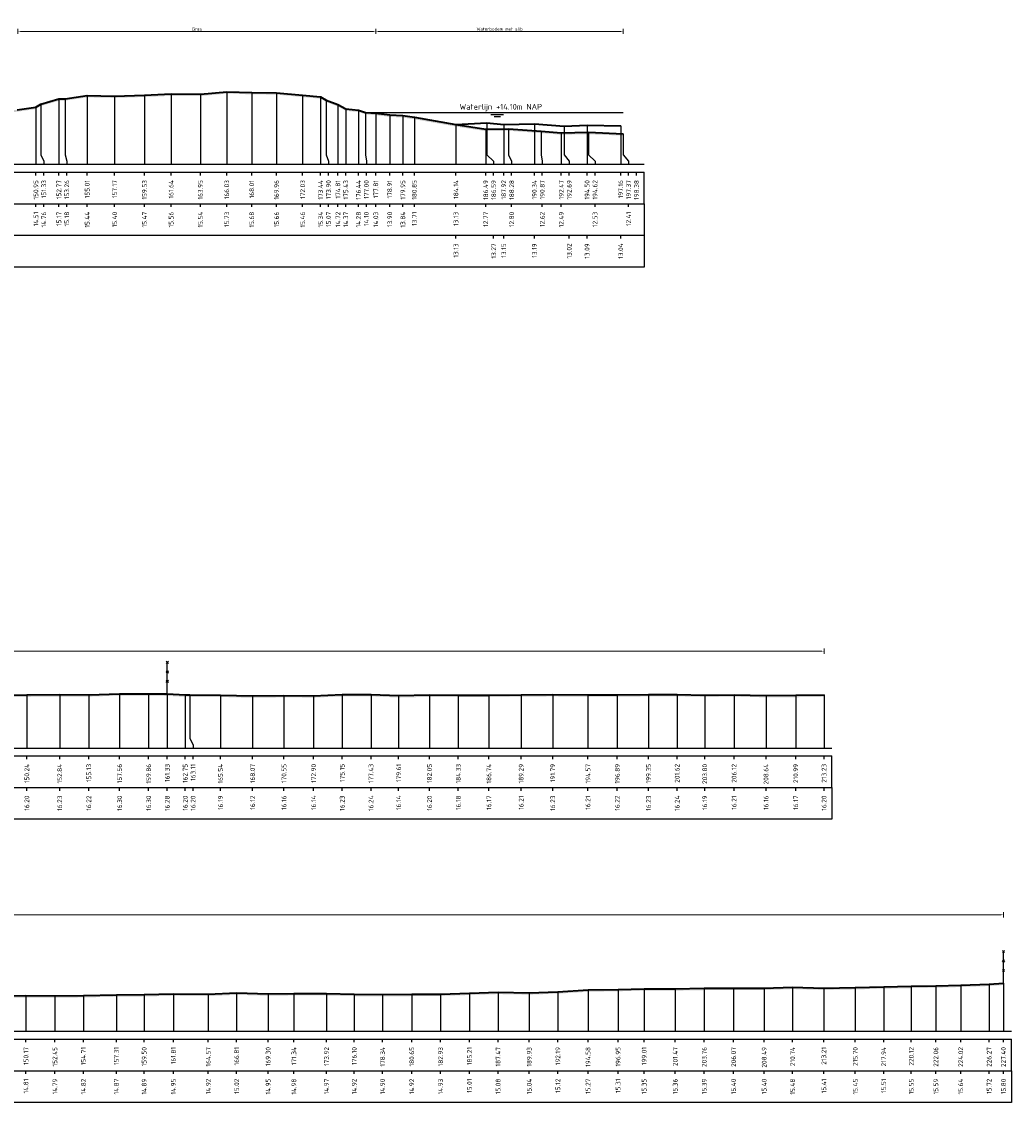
# Model space of a CAD drawing. Header units: metres. Extents: x 197883 to 206898, y 361907 to 364395.
# Tile 237 of 256: x 206660 to 206738, y 363976 to 364062. Entities that reach past the tile are written whole.
import ezdxf
from ezdxf.enums import TextEntityAlignment as Align

# ---------------------------------------------------------------- set-up
doc = ezdxf.new("R2010")
doc.units = ezdxf.units.M
doc.header["$PDMODE"] = 35
doc.header["$PDSIZE"] = 0.075
for name, color, linetype, lineweight in [('B-ME-IE-TERREINAFSCHEIDING_KUNSTMATIG_RASTERHEKWERK-SD', 20, 'Continuous', 25), ('X-ME-AL-PROFIEL_BOVENKANT SLIB-GD', 42, 'Continuous', 35), ('X-ME-AL-PROFIEL_HUIDIG MAAIVELD-GD', 252, 'Continuous', 0), ('X-XX-AL-DETAIL1-M', 7, 'Continuous', 18), ('X-XX-AL-DWARSPROFIEL_PROFIELLIJN MAAIVELD-GD', 8, 'Continuous', 35), ('X-XX-AL-NAP-T18', 7, 'Continuous', 18)]:
    doc.layers.add(name, color=color, linetype=linetype, lineweight=lineweight)
doc.layers.add('X-ME-AL-PROFIEL_WATERLIJN-GD', color=150, linetype='Continuous')
doc.layers.add('X-ME-AL-PROFIELRASTER-S', color=7, linetype='Continuous')
doc.styles.add('NLCS-ISO', font='NLCS-ISO.ttf', dxfattribs={"height": 1.8})
doc.styles.add('NLCS-ISO-ANNOTATIVE-T18', font='NLCS-ISO.ttf', dxfattribs={"height": 1.8})
doc.styles.add('NLCS-ISO-M100-T25', font='NLCS-ISO.ttf', dxfattribs={"height": 0.25})
doc.dimstyles.new('NLCS-M100-T25-PIJL_L2_H1', dxfattribs={"dimscale": 0.1, "dimtxt": 2.5, "dimasz": 2.5, "dimexe": 2, "dimexo": 2, "dimgap": 0.7, "dimtad": 1, "dimzin": 0, "dimdsep": 46, "dimtxsty": 'NLCS-ISO-M100-T25', "dimcen": 0, "dimdle": 2, "dimclrd": 256, "dimclre": 256, "dimclrt": 256, "dimadec": 1, "dimazin": 0, "dimtfac": 1, "dimtdec": 3, "dimtofl": 0, "dimtmove": 0, "dimatfit": 3, "dimfxl": 2, "dimfxlon": 1, "dimtfillclr": 256, "dimtolj": 1, "dimtzin": 0, "dimlwd": -1, "dimlwe": -1, "dimarcsym": 0})

# ---------------------------------------------------------------- blocks, each defined once
blk = doc.blocks.new('SAL-PROFIELRASTER_BALK_EIND1-D')
at = {"color": 0, "linetype": 'ByBlock', "lineweight": -2}
blk.add_line((1, -12.5), (1, -2.5), dxfattribs=at)
at = {"color": 0, "linetype": 'ByBlock', "lineweight": -2, "flags": 128}
for points in [[(0, 0), (1, 0)], [(0, -2.5), (1, -2.5)], [(0, -12.5), (1, -12.5)]]:
    blk.add_lwpolyline(points, dxfattribs=at)
blk = doc.blocks.new('SAL-PROFIELRASTER_BALK_EIND2-D')
at = {"color": 0, "linetype": 'ByBlock', "lineweight": -2}
for p, q in [((1, -2.5), (1, -12.5)), ((1, -12.5), (0, -12.5))]:
    blk.add_line(p, q, dxfattribs=at)
blk = doc.blocks.new('SAL-PROFIELRASTER_BALK_DATA-D')
at = {"color": 0, "linetype": 'ByBlock', "lineweight": -2}
blk.add_lwpolyline([(0, -3.5), (0, -2.5)], dxfattribs=at)
at = {"color": 0, "linetype": 'ByBlock', "lineweight": -2, "style": 'NLCS-ISO-ANNOTATIVE-T18'}
blk.add_attdef('GETAL', text='', height=1.5, rotation=90, dxfattribs=at).set_placement((0.75, -5), align=Align.RIGHT)
blk = doc.blocks.new('SAL-PROFIELRASTER_AANHAAL-D')
at = {"color": 9, "linetype": 'ByBlock', "lineweight": -2, "flags": 128}
blk.add_lwpolyline([(0, 1), (0, 0)], dxfattribs=at)
blk = doc.blocks.new('SAL-PROFIELRASTER_AANHAAL_STAGGER-D')
at = {"color": 9, "linetype": 'ByBlock', "lineweight": -2, "flags": 128}
for points in [[(0, 0), (0, -0.25)], [(0, -0.25), (1, -0.75)], [(1, -0.75), (1, -1)]]:
    blk.add_lwpolyline(points, dxfattribs=at)
blk = doc.blocks.new('*D167')
at = {"layer": 'Defpoints', "color": 0, "transparency": 16777216}
for p in [(206516.296, 364011.841), (206516.296, 364004.183), (206723.676, 364004.183)]:
    blk.add_point(p, dxfattribs=at)
at = {"layer": 'X-XX-AL-DETAIL1-M', "color": 253, "transparency": 16777216}
for p, q in [((206516.296, 364011.641), (206516.296, 364012.041)), ((206723.426, 364011.841), (206516.546, 364011.841)), ((206723.676, 364011.641), (206723.676, 364012.041))]:
    blk.add_line(p, q, dxfattribs=at)
for points in [[(206516.546, 364011.883), (206516.546, 364011.799), (206516.296, 364011.841)], [(206723.426, 364011.883), (206723.426, 364011.799), (206723.676, 364011.841)]]:
    blk.add_solid(points, dxfattribs=at)
at = {"layer": 'X-XX-AL-DETAIL1-M', "color": 253, "transparency": 16777216, "insert": (206619.986, 364012.036), "char_height": 0.25, "attachment_point": 5, "style": 'NLCS-ISO-M100-T25'}
blk.add_mtext('\\A1;Gras', dxfattribs=at)
blk = doc.blocks.new('SIE-RASTERHEKWERK-SOD')
at = {"flags": 128}
for points in [[(-0.035, 1.035), (0.035, 0.965)], [(-0.035, 0.965), (0, 1), (0.035, 1.035)], [(-0.035, 0.735), (0.035, 0.665)], [(-0.035, 0.665), (0, 0.7), (0.035, 0.735)], [(0, 0), (0, 1)], [(-0.035, 0.435), (0.035, 0.365)], [(-0.035, 0.365), (0, 0.4), (0.035, 0.435)]]:
    blk.add_lwpolyline(points, dxfattribs=at)
blk = doc.blocks.new('*D151')
at = {"layer": 'Defpoints', "color": 0, "transparency": 16777216}
for p in [(206510.448, 363991.006), (206510.448, 363981.809), (206737.85, 363981.809)]:
    blk.add_point(p, dxfattribs=at)
at = {"layer": 'X-XX-AL-DETAIL1-M', "color": 253, "transparency": 16777216}
for p, q in [((206510.448, 363990.806), (206510.448, 363991.206)), ((206737.6, 363991.006), (206510.698, 363991.006)), ((206737.85, 363990.806), (206737.85, 363991.206))]:
    blk.add_line(p, q, dxfattribs=at)
for points in [[(206510.698, 363991.048), (206510.698, 363990.964), (206510.448, 363991.006)], [(206737.6, 363991.048), (206737.6, 363990.964), (206737.85, 363991.006)]]:
    blk.add_solid(points, dxfattribs=at)
at = {"layer": 'X-XX-AL-DETAIL1-M', "color": 253, "transparency": 16777216, "insert": (206624.149, 363991.201), "char_height": 0.25, "attachment_point": 5, "style": 'NLCS-ISO-M100-T25'}
blk.add_mtext('\\A1;Gras', dxfattribs=at)
blk = doc.blocks.new('*D116')
at = {"layer": 'Defpoints', "color": 0, "transparency": 16777216}
for p in [(206659.977, 364060.815), (206659.977, 364054.632), (206688.258, 364050.317)]:
    blk.add_point(p, dxfattribs=at)
at = {"layer": 'X-XX-AL-DETAIL1-M', "color": 253, "transparency": 16777216}
for p, q in [((206659.977, 364060.615), (206659.977, 364061.015)), ((206688.008, 364060.815), (206660.227, 364060.815)), ((206688.258, 364060.615), (206688.258, 364061.015))]:
    blk.add_line(p, q, dxfattribs=at)
for points in [[(206660.227, 364060.857), (206660.227, 364060.773), (206659.977, 364060.815)], [(206688.008, 364060.857), (206688.008, 364060.773), (206688.258, 364060.815)]]:
    blk.add_solid(points, dxfattribs=at)
at = {"layer": 'X-XX-AL-DETAIL1-M', "color": 253, "transparency": 16777216, "insert": (206674.117, 364061.01), "char_height": 0.25, "attachment_point": 5, "style": 'NLCS-ISO-M100-T25'}
blk.add_mtext('\\A1;Gras', dxfattribs=at)
blk = doc.blocks.new('*D117')
at = {"layer": 'Defpoints', "color": 0, "transparency": 16777216}
for p in [(206688.258, 364060.815), (206688.258, 364050.317), (206707.814, 364051.067)]:
    blk.add_point(p, dxfattribs=at)
at = {"layer": 'X-XX-AL-DETAIL1-M', "color": 253, "transparency": 16777216}
for p, q in [((206688.258, 364060.615), (206688.258, 364061.015)), ((206707.564, 364060.815), (206688.508, 364060.815)), ((206707.814, 364060.615), (206707.814, 364061.015))]:
    blk.add_line(p, q, dxfattribs=at)
for points in [[(206688.508, 364060.857), (206688.508, 364060.773), (206688.258, 364060.815)], [(206707.564, 364060.857), (206707.564, 364060.773), (206707.814, 364060.815)]]:
    blk.add_solid(points, dxfattribs=at)
at = {"layer": 'X-XX-AL-DETAIL1-M', "color": 253, "transparency": 16777216, "insert": (206698.036, 364061.01), "char_height": 0.25, "attachment_point": 5, "style": 'NLCS-ISO-M100-T25'}
blk.add_mtext('\\A1;Waterbodem met slib', dxfattribs=at)

msp = doc.modelspace()

# ---------------------------------------------------------------- hatches: boundary and pattern name
at = {"layer": 'X-ME-AL-PROFIEL_HUIDIG MAAIVELD-GD'}
h = msp.add_hatch(dxfattribs=at)
h.set_pattern_fill('AGR-MAAIVELD', color=256, scale=0.05, pattern_type=2)
h.set_pattern_definition([(45, (708.84007, 204.72848), (-0.25000007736, 0.25000007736), []), (45, (708.80436, 204.7642), (0, 0.50000015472), [0.3535535, -0.3535535]), (45, (708.76865, 204.7999), (0, 0.50000015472), [0.3535535, -0.3535535]), (45, (708.73243, 204.83613), (0, 0.50000015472), [0.3535535, -0.3535535]), (45, (708.6972, 204.87134), (0, 0.50000015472), [0.3535535, -0.3535535]), (45, (708.6615, 204.90705), (0, 0.50000015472), [0.3535535, -0.3535535]), (45, (708.6258, 204.94277), (0, 0.50000015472), [0.3535535, -0.3535535]), (315, (708.84007, 204.72848), (0.25000007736, 0.25000007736), []), (315, (708.8758, 204.7642), (0.50000015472, -1e-16), [0.3535535, -0.3535535]), (315, (708.9115, 204.7999), (0.50000015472, -1e-16), [0.3535535, -0.3535535]), (315, (708.9477, 204.83613), (0.50000015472, -1e-16), [0.3535535, -0.3535535]), (315, (708.98293, 204.87134), (0.50000015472, -1e-16), [0.3535535, -0.3535535]), (315, (709.01865, 204.90705), (0.50000015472, -1e-16), [0.3535535, -0.3535535]), (315, (709.05436, 204.94277), (0.50000015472, -1e-16), [0.3535535, -0.3535535])])
h.paths.add_polyline_path([(206707.814, 364052.731), (206705.07, 364052.843), (206702.914, 364052.807), (206701.313, 364052.932), (206698.73, 364053.116), (206696.942, 364053.089), (206694.587, 364053.451), (206691.302, 364054.028), (206690.396, 364054.16), (206689.358, 364054.218), (206688.258, 364054.348), (206687.45, 364054.414), (206686.886, 364054.598), (206685.882, 364054.69), (206685.261, 364055.038), (206684.347, 364055.385), (206683.893, 364055.652), (206682.476, 364055.777), (206680.412, 364055.973), (206678.453, 364055.994), (206676.477, 364056.049), (206674.397, 364055.858), (206672.085, 364055.872), (206669.976, 364055.789), (206667.621, 364055.712), (206665.453, 364055.756), (206663.706, 364055.499), (206663.215, 364055.485), (206661.779, 364055.074), (206661.399, 364054.831), (206659.927, 364054.625), (206656.752, 364054.25), (206654.105, 364053.975), (206650.008, 364053.939), (206645.842, 364053.498), (206640.099, 364053.51), (206636.248, 364053.234), (206631.251, 364053.412), (206627.146, 364053.364), (206622.675, 364053.511), (206617.743, 364053.491), (206613.173, 364053.552), (206607.811, 364053.926), (206604.699, 364053.832), (206603.131, 364054.094), (206602.117, 364054.107), (206600.506, 364054.526), (206599.554, 364054.632), (206598.228, 364054.709), (206596.074, 364055.005), (206594.967, 364055.286), (206593.593, 364055.587), (206591.548, 364055.766), (206589.477, 364056.011), (206587.261, 364055.864), (206585.018, 364055.872), (206582.989, 364055.898), (206580.946, 364055.943), (206578.807, 364055.947), (206576.977, 364056.245), (206574.99, 364056.708), (206573.571, 364057.071), (206571.908, 364057.286), (206571.024, 364057.301), (206569.621, 364057.258), (206567.267, 364057.276), (206564.294, 364057.383), (206561.37, 364057.338), (206558.524, 364057.315), (206555.118, 364057.142), (206552.109, 364057.244), (206548.777, 364057.151), (206545.389, 364057.166), (206542.261, 364057.289), (206539.445, 364057.306), (206536.623, 364057.316), (206533.403, 364057.133), (206530.59, 364057.254), (206527.358, 364057.091), (206524.503, 364057.081), (206521.736, 364057.023), (206519.072, 364057.079), (206516.193, 364057.016), (206513.337, 364056.997), (206510.448, 364057.031), (206510.448, 364056.881), (206513.337, 364056.847), (206516.193, 364056.866), (206519.072, 364056.929), (206521.736, 364056.873), (206524.503, 364056.931), (206527.358, 364056.941), (206530.59, 364057.104), (206533.403, 364056.983), (206536.623, 364057.166), (206539.445, 364057.156), (206542.261, 364057.139), (206545.389, 364057.016), (206548.777, 364057.001), (206552.109, 364057.094), (206555.118, 364056.992), (206558.524, 364057.165), (206561.37, 364057.188), (206564.294, 364057.233), (206567.267, 364057.126), (206569.621, 364057.108), (206571.024, 364057.151), (206571.908, 364057.136), (206573.571, 364056.921), (206574.99, 364056.558), (206576.977, 364056.095), (206578.807, 364055.797), (206580.946, 364055.793), (206582.989, 364055.748), (206585.018, 364055.722), (206587.261, 364055.714), (206589.477, 364055.861), (206591.548, 364055.616), (206593.593, 364055.437), (206594.967, 364055.136), (206596.074, 364054.855), (206598.228, 364054.559), (206599.554, 364054.482), (206600.506, 364054.376), (206602.117, 364053.957), (206603.131, 364053.944), (206604.699, 364053.682), (206607.811, 364053.776), (206613.173, 364053.402), (206617.743, 364053.341), (206622.675, 364053.361), (206627.146, 364053.214), (206631.251, 364053.262), (206636.248, 364053.084), (206640.099, 364053.36), (206645.842, 364053.348), (206650.008, 364053.789), (206654.105, 364053.825), (206656.752, 364054.1), (206659.927, 364054.475), (206661.399, 364054.681), (206661.779, 364054.924), (206663.215, 364055.335), (206663.706, 364055.349), (206665.453, 364055.606), (206667.621, 364055.562), (206669.976, 364055.639), (206672.085, 364055.722), (206674.397, 364055.708), (206676.477, 364055.899), (206678.453, 364055.844), (206680.412, 364055.823), (206682.476, 364055.627), (206683.893, 364055.502), (206684.347, 364055.235), (206685.261, 364054.888), (206685.882, 364054.54), (206686.886, 364054.448), (206687.45, 364054.264), (206688.258, 364054.198), (206689.358, 364054.068), (206690.396, 364054.01), (206691.302, 364053.878), (206694.587, 364053.301), (206696.942, 364052.939), (206698.73, 364052.966), (206701.313, 364052.782), (206702.914, 364052.657), (206705.07, 364052.693), (206707.814, 364052.581)])
h = msp.add_hatch(dxfattribs=at)
h.set_pattern_fill('AGR-MAAIVELD', color=256, scale=0.05, pattern_type=2)
h.set_pattern_definition([(45, (703.85004, 245.65797), (-0.25000007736, 0.25000007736), []), (45, (703.81432, 245.6937), (0, 0.50000015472), [0.3535535, -0.3535535]), (45, (703.7786, 245.7294), (0, 0.50000015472), [0.3535535, -0.3535535]), (45, (703.7424, 245.7656), (0, 0.50000015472), [0.3535535, -0.3535535]), (45, (703.70718, 245.80082), (0, 0.50000015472), [0.3535535, -0.3535535]), (45, (703.67147, 245.83654), (0, 0.50000015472), [0.3535535, -0.3535535]), (45, (703.63575, 245.87225), (0, 0.50000015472), [0.3535535, -0.3535535]), (315, (703.85004, 245.65797), (0.25000007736, 0.25000007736), []), (315, (703.88575, 245.6937), (0.50000015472, -1e-16), [0.3535535, -0.3535535]), (315, (703.92147, 245.7294), (0.50000015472, -1e-16), [0.3535535, -0.3535535]), (315, (703.95768, 245.7656), (0.50000015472, -1e-16), [0.3535535, -0.3535535]), (315, (703.9929, 245.80082), (0.50000015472, -1e-16), [0.3535535, -0.3535535]), (315, (704.0286, 245.83654), (0.50000015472, -1e-16), [0.3535535, -0.3535535]), (315, (704.06432, 245.87225), (0.50000015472, -1e-16), [0.3535535, -0.3535535])])
h.paths.add_polyline_path([(206723.676, 364008.386), (206721.44, 364008.352), (206719.089, 364008.346), (206716.566, 364008.392), (206714.248, 364008.374), (206712.068, 364008.423), (206709.799, 364008.411), (206707.34, 364008.403), (206705.017, 364008.392), (206702.239, 364008.412), (206699.742, 364008.397), (206697.191, 364008.357), (206694.775, 364008.365), (206692.498, 364008.379), (206690.062, 364008.327), (206687.877, 364008.425), (206685.602, 364008.411), (206683.346, 364008.324), (206681, 364008.339), (206678.52, 364008.305), (206675.985, 364008.374), (206673.563, 364008.383), (206673.196, 364008.386), (206671.778, 364008.458), (206670.307, 364008.482), (206668.009, 364008.479), (206665.58, 364008.4), (206663.283, 364008.408), (206660.685, 364008.379), (206658.259, 364008.328), (206655.625, 364008.266), (206653.284, 364008.192), (206651.139, 364008.124), (206648.313, 364008.035), (206646.003, 364007.945), (206643.74, 364007.912), (206641.352, 364007.869), (206638.8, 364007.86), (206636.167, 364007.807), (206633.897, 364007.766), (206631.575, 364007.759), (206628.977, 364007.732), (206626.446, 364007.737), (206623.961, 364007.739), (206621.561, 364007.769), (206618.979, 364007.688), (206616.408, 364007.653), (206613.601, 364007.657), (206611.02, 364007.707), (206608.482, 364007.753), (206605.844, 364007.792), (206603.187, 364007.807), (206600.097, 364007.822), (206597.469, 364007.821), (206594.741, 364007.878), (206592.531, 364007.871), (206590.124, 364007.891), (206587.618, 364007.9), (206584.863, 364007.944), (206581.851, 364007.959), (206579.158, 364007.955), (206576.591, 364008.031), (206573.088, 364008.024), (206570.069, 364008.024), (206567.071, 364008.086), (206564.166, 364008.096), (206561.338, 364008.129), (206558.815, 364008.152), (206556.201, 364008.209), (206552.917, 364008.196), (206549.463, 364008.281), (206546.863, 364008.357), (206544.279, 364008.32), (206541.613, 364008.337), (206538.998, 364008.415), (206536.385, 364008.407), (206533.696, 364008.383), (206531.44, 364008.327), (206529.613, 364008.304), (206527.173, 364008.256), (206525.036, 364008.214), (206522.802, 364007.886), (206520.245, 364007.496), (206518.337, 364007.346), (206516.296, 364007.214), (206514.789, 364007.008), (206513.28, 364006.85), (206512.207, 364006.747), (206511.116, 364006.518), (206510.448, 364006.251), (206510.448, 364006.101), (206511.116, 364006.368), (206512.207, 364006.597), (206513.28, 364006.7), (206514.789, 364006.858), (206516.296, 364007.064), (206518.337, 364007.196), (206520.245, 364007.346), (206522.802, 364007.736), (206525.036, 364008.064), (206527.173, 364008.106), (206529.613, 364008.154), (206531.44, 364008.177), (206533.696, 364008.233), (206536.385, 364008.257), (206538.998, 364008.265), (206541.613, 364008.187), (206544.279, 364008.17), (206546.863, 364008.207), (206549.463, 364008.131), (206552.917, 364008.046), (206556.201, 364008.059), (206558.815, 364008.002), (206561.338, 364007.979), (206564.166, 364007.946), (206567.071, 364007.936), (206570.069, 364007.874), (206573.088, 364007.874), (206576.591, 364007.881), (206579.158, 364007.805), (206581.851, 364007.809), (206584.863, 364007.794), (206587.618, 364007.75), (206590.124, 364007.741), (206592.531, 364007.721), (206594.741, 364007.728), (206597.469, 364007.671), (206600.097, 364007.672), (206603.187, 364007.657), (206605.844, 364007.642), (206608.482, 364007.603), (206611.02, 364007.557), (206613.601, 364007.507), (206616.408, 364007.503), (206618.979, 364007.538), (206621.561, 364007.619), (206623.961, 364007.589), (206626.446, 364007.587), (206628.977, 364007.582), (206631.575, 364007.609), (206633.897, 364007.616), (206636.167, 364007.657), (206638.8, 364007.71), (206641.352, 364007.719), (206643.74, 364007.762), (206646.003, 364007.795), (206648.313, 364007.885), (206651.139, 364007.974), (206653.284, 364008.042), (206655.625, 364008.116), (206658.259, 364008.178), (206660.685, 364008.229), (206663.283, 364008.258), (206665.58, 364008.25), (206668.009, 364008.329), (206670.307, 364008.332), (206671.778, 364008.308), (206673.196, 364008.236), (206673.563, 364008.233), (206675.985, 364008.224), (206678.52, 364008.155), (206681, 364008.189), (206683.346, 364008.174), (206685.602, 364008.261), (206687.877, 364008.275), (206690.062, 364008.177), (206692.498, 364008.229), (206694.775, 364008.215), (206697.191, 364008.207), (206699.742, 364008.247), (206702.239, 364008.262), (206705.017, 364008.242), (206707.34, 364008.253), (206709.799, 364008.261), (206712.068, 364008.273), (206714.248, 364008.224), (206716.566, 364008.242), (206719.089, 364008.196), (206721.44, 364008.202), (206723.676, 364008.236)])
h = msp.add_hatch(dxfattribs=at)
h.set_pattern_fill('AGR-MAAIVELD', color=256, scale=0.05, pattern_type=2)
h.set_pattern_definition([(45, (703.85004, 260.78407), (-0.25000007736, 0.25000007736), []), (45, (703.81432, 260.81978), (0, 0.50000015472), [0.3535535, -0.3535535]), (45, (703.7786, 260.8555), (0, 0.50000015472), [0.3535535, -0.3535535]), (45, (703.7424, 260.8917), (0, 0.50000015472), [0.3535535, -0.3535535]), (45, (703.70718, 260.92692), (0, 0.50000015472), [0.3535535, -0.3535535]), (45, (703.67147, 260.96264), (0, 0.50000015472), [0.3535535, -0.3535535]), (45, (703.63575, 260.99835), (0, 0.50000015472), [0.3535535, -0.3535535]), (315, (703.85004, 260.78407), (0.25000007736, 0.25000007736), []), (315, (703.88575, 260.81978), (0.50000015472, -1e-16), [0.3535535, -0.3535535]), (315, (703.92147, 260.8555), (0.50000015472, -1e-16), [0.3535535, -0.3535535]), (315, (703.95768, 260.8917), (0.50000015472, -1e-16), [0.3535535, -0.3535535]), (315, (703.9929, 260.92692), (0.50000015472, -1e-16), [0.3535535, -0.3535535]), (315, (704.0286, 260.96264), (0.50000015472, -1e-16), [0.3535535, -0.3535535]), (315, (704.06432, 260.99835), (0.50000015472, -1e-16), [0.3535535, -0.3535535])])
h.paths.add_polyline_path([(206737.85, 363985.61), (206737.85, 363985.46), (206736.718, 363985.379), (206734.47, 363985.299), (206732.509, 363985.249), (206730.568, 363985.211), (206728.387, 363985.173), (206726.144, 363985.11), (206723.66, 363985.064), (206721.188, 363985.138), (206718.942, 363985.059), (206716.523, 363985.062), (206714.21, 363985.053), (206711.913, 363985.015), (206709.46, 363985.006), (206707.4, 363984.966), (206705.026, 363984.924), (206702.641, 363984.776), (206700.378, 363984.699), (206697.919, 363984.742), (206695.655, 363984.668), (206693.374, 363984.593), (206691.099, 363984.579), (206688.79, 363984.556), (206686.551, 363984.577), (206684.363, 363984.631), (206681.783, 363984.636), (206679.75, 363984.612), (206677.261, 363984.682), (206675.02, 363984.583), (206672.262, 363984.609), (206669.953, 363984.553), (206667.757, 363984.53), (206665.156, 363984.479), (206662.9, 363984.447), (206660.616, 363984.469), (206658.097, 363984.415), (206655.874, 363984.383), (206653.522, 363984.394), (206651.234, 363984.428), (206648.889, 363984.444), (206646.614, 363984.448), (206644.371, 363984.445), (206641.713, 363984.42), (206639.598, 363984.473), (206637.349, 363984.486), (206635.328, 363984.554), (206633.105, 363984.561), (206630.599, 363984.569), (206628.571, 363984.613), (206626.168, 363984.619), (206623.659, 363984.657), (206621.076, 363984.639), (206618.465, 363984.715), (206615.463, 363985.462), (206613.643, 363985.968), (206611.985, 363986.755), (206610.419, 363986.993), (206607.777, 363987.08), (206605.324, 363987.075), (206602.602, 363987.085), (206600.38, 363987.124), (206597.288, 363987.071), (206594.24, 363986.994), (206591.635, 363986.999), (206588.293, 363987.055), (206585.549, 363987.063), (206582.808, 363987.019), (206580.1, 363986.998), (206577.347, 363986.955), (206574.48, 363986.936), (206571.85, 363986.892), (206569.236, 363986.888), (206566.828, 363986.746), (206564.751, 363986.671), (206561.288, 363986.59), (206559.287, 363986.509), (206556.811, 363986.42), (206554.503, 363986.308), (206551.208, 363986.169), (206548.743, 363986.039), (206546.28, 363985.952), (206543.856, 363985.878), (206541.409, 363985.791), (206538.886, 363985.764), (206536.05, 363985.782), (206534.35, 363985.816), (206532.253, 363985.766), (206529.575, 363985.78), (206527.06, 363985.834), (206524.791, 363985.866), (206521.858, 363985.859), (206519.236, 363985.934), (206517.544, 363985.964), (206515.165, 363985.956), (206512.722, 363985.933), (206510.448, 363985.928), (206510.448, 363986.078), (206512.722, 363986.083), (206515.165, 363986.106), (206517.544, 363986.114), (206519.236, 363986.084), (206521.858, 363986.009), (206524.791, 363986.016), (206527.06, 363985.984), (206529.575, 363985.93), (206532.253, 363985.916), (206534.35, 363985.966), (206536.05, 363985.932), (206538.886, 363985.914), (206541.409, 363985.941), (206543.856, 363986.028), (206546.28, 363986.102), (206548.743, 363986.189), (206551.208, 363986.319), (206554.503, 363986.458), (206556.811, 363986.57), (206559.287, 363986.659), (206561.288, 363986.74), (206564.751, 363986.821), (206566.828, 363986.896), (206569.236, 363987.038), (206571.85, 363987.042), (206574.48, 363987.086), (206577.347, 363987.105), (206580.1, 363987.148), (206582.808, 363987.169), (206585.549, 363987.213), (206588.293, 363987.205), (206591.635, 363987.149), (206594.24, 363987.144), (206597.288, 363987.221), (206600.38, 363987.274), (206602.602, 363987.235), (206605.324, 363987.225), (206607.777, 363987.23), (206610.419, 363987.143), (206611.985, 363986.905), (206613.643, 363986.118), (206615.463, 363985.612), (206618.465, 363984.865), (206621.076, 363984.789), (206623.659, 363984.807), (206626.168, 363984.769), (206628.571, 363984.763), (206630.599, 363984.719), (206633.105, 363984.711), (206635.328, 363984.704), (206637.349, 363984.636), (206639.598, 363984.623), (206641.713, 363984.57), (206644.371, 363984.595), (206646.614, 363984.598), (206648.889, 363984.594), (206651.234, 363984.578), (206653.522, 363984.544), (206655.874, 363984.533), (206658.097, 363984.565), (206660.616, 363984.619), (206662.9, 363984.597), (206665.156, 363984.629), (206667.757, 363984.68), (206669.953, 363984.703), (206672.262, 363984.759), (206675.02, 363984.733), (206677.261, 363984.832), (206679.75, 363984.762), (206681.783, 363984.786), (206684.363, 363984.781), (206686.551, 363984.727), (206688.79, 363984.706), (206691.099, 363984.729), (206693.374, 363984.743), (206695.655, 363984.818), (206697.919, 363984.892), (206700.378, 363984.849), (206702.641, 363984.926), (206705.026, 363985.074), (206707.4, 363985.116), (206709.46, 363985.156), (206711.913, 363985.165), (206714.21, 363985.203), (206716.523, 363985.212), (206718.942, 363985.209), (206721.188, 363985.288), (206723.66, 363985.214), (206726.144, 363985.26), (206728.387, 363985.323), (206730.568, 363985.361), (206732.509, 363985.399), (206734.47, 363985.449), (206736.718, 363985.529)])

# ---------------------------------------------------------------- linework, layer by layer
at = {"layer": 'X-ME-AL-PROFIEL_BOVENKANT SLIB-GD'}
msp.add_lwpolyline([(206694.587, 364053.451), (206697.037, 364053.584), (206698.365, 364053.467), (206700.789, 364053.509), (206703.135, 364053.338), (206704.952, 364053.41), (206707.604, 364053.359)], dxfattribs=at)
at = {"layer": 'X-ME-AL-PROFIEL_WATERLIJN-GD'}
for points in [[(206687.45, 364054.414), (206707.814, 364054.414)], [(206697.358, 364054.251), (206698.358, 364054.251)], [(206697.6, 364054.106), (206698.1, 364054.106)]]:
    msp.add_lwpolyline(points, dxfattribs=at)
at = {"layer": 'X-XX-AL-DWARSPROFIEL_PROFIELLIJN MAAIVELD-GD'}
for points in [[(206659.927, 364054.625), (206661.399, 364054.831), (206661.779, 364055.074), (206663.215, 364055.485), (206663.706, 364055.499), (206665.453, 364055.756), (206667.621, 364055.712), (206669.976, 364055.789), (206672.085, 364055.872), (206674.397, 364055.858), (206676.477, 364056.049), (206678.453, 364055.994), (206680.412, 364055.973), (206682.476, 364055.777), (206683.893, 364055.652), (206684.347, 364055.385), (206685.261, 364055.038), (206685.882, 364054.69), (206686.886, 364054.598), (206687.45, 364054.414), (206688.258, 364054.348), (206689.358, 364054.218), (206690.396, 364054.16), (206691.302, 364054.028), (206694.587, 364053.451), (206696.942, 364053.089), (206698.73, 364053.116), (206701.313, 364052.932), (206702.914, 364052.807), (206705.07, 364052.843), (206707.814, 364052.731)], [(206658.259, 364008.328), (206660.685, 364008.379), (206663.283, 364008.408), (206665.58, 364008.4), (206668.009, 364008.479), (206670.307, 364008.482), (206671.778, 364008.458), (206673.196, 364008.386), (206673.563, 364008.383), (206675.985, 364008.374), (206678.52, 364008.305), (206681, 364008.339), (206683.346, 364008.324), (206685.602, 364008.411), (206687.877, 364008.425), (206690.062, 364008.327), (206692.498, 364008.379), (206694.775, 364008.365), (206697.191, 364008.357), (206699.742, 364008.397), (206702.239, 364008.412), (206705.017, 364008.392), (206707.34, 364008.403), (206709.799, 364008.411), (206712.068, 364008.423), (206714.248, 364008.374), (206716.566, 364008.392), (206719.089, 364008.346), (206721.44, 364008.352), (206723.676, 364008.386)], [(206658.097, 363984.565), (206660.616, 363984.619), (206662.9, 363984.597), (206665.156, 363984.629), (206667.757, 363984.68), (206669.953, 363984.703), (206672.262, 363984.759), (206675.02, 363984.733), (206677.261, 363984.832), (206679.75, 363984.762), (206681.783, 363984.786), (206684.363, 363984.781), (206686.551, 363984.727), (206688.79, 363984.706), (206691.099, 363984.729), (206693.374, 363984.743), (206695.655, 363984.818), (206697.919, 363984.892), (206700.378, 363984.849), (206702.641, 363984.926), (206705.026, 363985.074), (206707.4, 363985.116), (206709.46, 363985.156), (206711.913, 363985.165), (206714.21, 363985.203), (206716.523, 363985.212), (206718.942, 363985.209), (206721.188, 363985.288), (206723.66, 363985.214), (206726.144, 363985.26), (206728.387, 363985.323), (206730.568, 363985.361), (206732.509, 363985.399), (206734.47, 363985.449), (206736.718, 363985.529), (206737.85, 363985.61)]]:
    msp.add_lwpolyline(points, dxfattribs=at)

# ---------------------------------------------------------------- block references
at = {"layer": 'B-ME-IE-TERREINAFSCHEIDING_KUNSTMATIG_RASTERHEKWERK-SD', "xscale": 2.5, "yscale": 2.5, "zscale": 2.5}
for p in [(206671.778, 364008.458), (206737.85, 363985.61)]:
    msp.add_blockref('SIE-RASTERHEKWERK-SOD', p, dxfattribs=at)
at = {"layer": 'X-ME-AL-PROFIELRASTER-S'}
for p, yscale in [((206663.215, 364050.317), 5.167999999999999), ((206663.706, 364051.317), 4.182), ((206665.453, 364050.317), 5.439), ((206667.621, 364050.317), 5.395), ((206669.976, 364050.317), 5.472), ((206672.085, 364050.317), 5.555), ((206674.397, 364050.317), 5.541), ((206676.477, 364050.317), 5.731999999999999), ((206678.453, 364050.317), 5.677), ((206680.412, 364050.317), 5.656000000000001), ((206682.476, 364050.317), 5.460000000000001), ((206683.893, 364050.317), 5.335000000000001), ((206684.347, 364051.317), 4.068), ((206661.399, 364050.317), 4.513999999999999), ((206661.779, 364051.317), 3.757), ((206685.261, 364050.317), 4.721), ((206685.882, 364051.317), 3.372999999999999), ((206686.886, 364050.317), 4.281000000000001), ((206687.45, 364051.317), 3.097), ((206687.45, 364051.317), 3.097), ((206687.45, 364051.317), 3.097), ((206687.45, 364051.317), 3.097), ((206688.258, 364050.317), 4.031000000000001), ((206688.258, 364050.317), 4.031000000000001), ((206689.358, 364050.317), 3.901), ((206689.358, 364050.317), 3.901), ((206690.396, 364050.317), 3.843), ((206690.396, 364050.317), 3.843), ((206691.302, 364050.317), 3.711), ((206691.302, 364050.317), 3.711), ((206694.587, 364050.317), 3.134), ((206694.587, 364050.317), 3.134), ((206696.942, 364050.317), 2.772), ((206697.037, 364051.317), 2.266999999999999), ((206698.365, 364050.317), 3.15), ((206698.73, 364051.317), 1.798999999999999), ((206700.789, 364050.317), 3.192), ((206701.313, 364051.317), 1.615), ((206702.914, 364050.317), 2.49), ((206703.135, 364051.317), 2.021000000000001), ((206704.952, 364050.317), 3.093), ((206705.07, 364051.317), 1.526), ((206707.604, 364050.317), 3.042), ((206707.814, 364051.317), 1.414), ((206660.685, 364004.183), 4.196000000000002), ((206663.283, 364004.183), 4.225000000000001), ((206665.58, 364004.183), 4.216999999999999), ((206668.009, 364004.183), 4.295999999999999), ((206670.307, 364004.183), 4.298999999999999), ((206671.778, 364004.183), 4.274999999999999), ((206673.196, 364004.183), 4.202999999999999), ((206673.563, 364005.183), 3.199999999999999), ((206685.602, 364004.183), 4.228000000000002), ((206687.877, 364004.183), 4.242000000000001), ((206692.498, 364004.183), 4.196000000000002), ((206699.742, 364004.183), 4.213999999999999), ((206702.239, 364004.183), 4.228999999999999), ((206705.017, 364004.183), 4.209), ((206707.34, 364004.183), 4.219999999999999), ((206709.799, 364004.183), 4.228000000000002), ((206712.068, 364004.183), 4.239999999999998), ((206716.566, 364004.183), 4.209), ((206723.676, 364004.183), 4.202999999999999), ((206675.985, 364004.183), 4.190999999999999), ((206678.52, 364004.183), 4.122), ((206681, 364004.183), 4.155999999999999), ((206683.346, 364004.183), 4.140999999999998), ((206690.062, 364004.183), 4.143999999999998), ((206694.775, 364004.183), 4.181999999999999), ((206697.191, 364004.183), 4.173999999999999), ((206714.248, 364004.183), 4.190999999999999), ((206719.089, 364004.183), 4.163), ((206721.44, 364004.183), 4.169), ((206728.387, 363981.809), 3.513999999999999), ((206730.568, 363981.809), 3.552), ((206732.509, 363981.809), 3.59), ((206734.47, 363981.809), 3.640000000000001), ((206736.718, 363981.809), 3.720000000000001), ((206737.85, 363981.809), 3.801), ((206660.616, 363981.809), 2.81), ((206662.9, 363981.809), 2.788), ((206665.156, 363981.809), 2.82), ((206667.757, 363981.809), 2.871), ((206669.953, 363981.809), 2.894), ((206672.262, 363981.809), 2.949999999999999), ((206675.02, 363981.809), 2.923999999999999), ((206677.261, 363981.809), 3.023), ((206679.75, 363981.809), 2.952999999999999), ((206681.783, 363981.809), 2.977), ((206684.363, 363981.809), 2.972), ((206686.551, 363981.809), 2.917999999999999), ((206688.79, 363981.809), 2.897), ((206691.099, 363981.809), 2.92), ((206693.374, 363981.809), 2.933999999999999), ((206695.655, 363981.809), 3.009), ((206697.919, 363981.809), 3.083), ((206700.378, 363981.809), 3.039999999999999), ((206702.641, 363981.809), 3.117000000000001), ((206705.026, 363981.809), 3.265000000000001), ((206707.4, 363981.809), 3.307), ((206709.46, 363981.809), 3.347), ((206711.913, 363981.809), 3.356), ((206714.21, 363981.809), 3.394), ((206716.523, 363981.809), 3.403), ((206718.942, 363981.809), 3.4), ((206721.188, 363981.809), 3.478999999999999), ((206723.66, 363981.809), 3.404999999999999), ((206726.144, 363981.809), 3.451000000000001)]:
    msp.add_blockref('SAL-PROFIELRASTER_AANHAAL-D', p, dxfattribs=dict(at, yscale=yscale))
for p, xscale, zscale in [((206661.779, 364051.317), 0.2454937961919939, 0.2454937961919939), ((206663.706, 364051.317), 0.1333104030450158, 0.1333104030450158), ((206684.347, 364051.317), 0.1707058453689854, 0.1707058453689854), ((206685.882, 364051.317), 0.003696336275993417, 0.003696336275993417), ((206687.45, 364051.317), 0.06100738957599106, 0.06100738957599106), ((206687.45, 364051.317), 0.06100738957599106, 0.06100738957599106), ((206687.45, 364051.317), 0.06100738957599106, 0.06100738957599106), ((206687.45, 364051.317), 0.06100738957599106, 0.06100738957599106), ((206697.037, 364051.317), 0.5294896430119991, 0.5294896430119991), ((206698.73, 364051.317), 0.2601279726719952, 0.2601279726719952), ((206701.313, 364051.317), 0.10053508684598, 0.10053508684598), ((206703.135, 364051.317), 0.4045068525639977, 0.4045068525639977), ((206705.07, 364051.317), 0.5070419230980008, 0.5070419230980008), ((206707.814, 364051.317), 0.4145269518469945, 0.4145269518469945), ((206673.563, 364005.183), 0.2584703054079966, 0.2584703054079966)]:
    msp.add_blockref('SAL-PROFIELRASTER_AANHAAL_STAGGER-D', p, dxfattribs=dict(at, xscale=xscale, zscale=zscale))
at = {"layer": 'X-ME-AL-PROFIELRASTER-S', "yscale": 0.25}
for name, p, xscale, zscale in [('SAL-PROFIELRASTER_BALK_EIND1-D', (206510.448, 364050.317), 199.0074644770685, 199.0074644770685), ('SAL-PROFIELRASTER_BALK_EIND2-D', (206510.448, 364047.817), 199.0074644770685, 199.0074644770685), ('SAL-PROFIELRASTER_BALK_EIND2-D', (206510.448, 364045.317), 199.0074644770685, 199.0074644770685), ('SAL-PROFIELRASTER_BALK_EIND1-D', (206510.448, 364004.183), 213.8535109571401, 213.8535109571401), ('SAL-PROFIELRASTER_BALK_EIND2-D', (206510.448, 364001.683), 213.8535109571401, 213.8535109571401), ('SAL-PROFIELRASTER_BALK_EIND1-D', (206510.448, 363981.809), 228.0268961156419, 228.0268961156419), ('SAL-PROFIELRASTER_BALK_EIND2-D', (206510.448, 363979.309), 228.0268961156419, 228.0268961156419)]:
    msp.add_blockref(name, p, dxfattribs=dict(at, xscale=xscale, zscale=zscale))
at = {"layer": 'X-ME-AL-PROFIELRASTER-S', "xscale": 0.25, "yscale": 0.25, "zscale": 0.25}
for p, values in [((206661.399, 364050.317), {'GETAL': '150.95'}), ((206662.024, 364050.317), {'GETAL': '151.33'}), ((206663.215, 364050.317), {'GETAL': '152.77'}), ((206663.84, 364050.317), {'GETAL': '153.26'}), ((206665.453, 364050.317), {'GETAL': '155.01'}), ((206667.621, 364050.317), {'GETAL': '157.17'}), ((206669.976, 364050.317), {'GETAL': '159.53'}), ((206672.085, 364050.317), {'GETAL': '161.64'}), ((206674.397, 364050.317), {'GETAL': '163.95'}), ((206676.477, 364050.317), {'GETAL': '166.03'}), ((206678.453, 364050.317), {'GETAL': '168.01'}), ((206680.412, 364050.317), {'GETAL': '169.96'}), ((206682.476, 364050.317), {'GETAL': '172.03'}), ((206683.893, 364050.317), {'GETAL': '173.44'}), ((206684.518, 364050.317), {'GETAL': '173.90'}), ((206685.261, 364050.317), {'GETAL': '174.81'}), ((206685.886, 364050.317), {'GETAL': '175.43'}), ((206686.886, 364050.317), {'GETAL': '176.44'}), ((206687.511, 364050.317), {'GETAL': '177.00'}), ((206687.511, 364050.317), {'GETAL': '177.00'}), ((206687.511, 364050.317), {'GETAL': '177.00'}), ((206687.511, 364050.317), {'GETAL': '177.00'}), ((206688.258, 364050.317), {'GETAL': '177.81'}), ((206688.258, 364050.317), {'GETAL': '177.81'}), ((206689.358, 364050.317), {'GETAL': '178.91'}), ((206689.358, 364050.317), {'GETAL': '178.91'}), ((206690.396, 364050.317), {'GETAL': '179.95'}), ((206690.396, 364050.317), {'GETAL': '179.95'}), ((206691.302, 364050.317), {'GETAL': '180.85'}), ((206691.302, 364050.317), {'GETAL': '180.85'}), ((206694.587, 364050.317), {'GETAL': '184.14'}), ((206694.587, 364050.317), {'GETAL': '184.14'}), ((206696.942, 364050.317), {'GETAL': '186.49'}), ((206697.567, 364050.317), {'GETAL': '186.59'}), ((206698.365, 364050.317), {'GETAL': '187.92'}), ((206698.99, 364050.317), {'GETAL': '188.28'}), ((206700.789, 364050.317), {'GETAL': '190.34'}), ((206701.414, 364050.317), {'GETAL': '190.87'}), ((206702.914, 364050.317), {'GETAL': '192.47'}), ((206703.539, 364050.317), {'GETAL': '192.69'}), ((206704.952, 364050.317), {'GETAL': '194.50'}), ((206705.577, 364050.317), {'GETAL': '194.62'}), ((206707.604, 364050.317), {'GETAL': '197.16'}), ((206708.229, 364050.317), {'GETAL': '197.37'}), ((206708.854, 364050.317), {'GETAL': '198.38'}), ((206661.399, 364047.817), {'GETAL': '14.51'}), ((206662.024, 364047.817), {'GETAL': '14.76'}), ((206663.215, 364047.817), {'GETAL': '15.17'}), ((206663.84, 364047.817), {'GETAL': '15.18'}), ((206665.453, 364047.817), {'GETAL': '15.44'}), ((206667.621, 364047.817), {'GETAL': '15.40'}), ((206669.976, 364047.817), {'GETAL': '15.47'}), ((206672.085, 364047.817), {'GETAL': '15.56'}), ((206674.397, 364047.817), {'GETAL': '15.54'}), ((206676.477, 364047.817), {'GETAL': '15.73'}), ((206678.453, 364047.817), {'GETAL': '15.68'}), ((206680.412, 364047.817), {'GETAL': '15.66'}), ((206682.476, 364047.817), {'GETAL': '15.46'}), ((206683.893, 364047.817), {'GETAL': '15.34'}), ((206684.518, 364047.817), {'GETAL': '15.07'}), ((206685.261, 364047.817), {'GETAL': '14.72'}), ((206685.886, 364047.817), {'GETAL': '14.37'}), ((206686.886, 364047.817), {'GETAL': '14.28'}), ((206687.511, 364047.817), {'GETAL': '14.10'}), ((206688.258, 364047.817), {'GETAL': '14.03'}), ((206689.358, 364047.817), {'GETAL': '13.90'}), ((206690.396, 364047.817), {'GETAL': '13.84'}), ((206691.302, 364047.817), {'GETAL': '13.71'}), ((206694.587, 364047.817), {'GETAL': '13.13'}), ((206696.942, 364047.817), {'GETAL': '12.77'}), ((206698.99, 364047.817), {'GETAL': '12.80'}), ((206701.414, 364047.817), {'GETAL': '12.62'}), ((206702.914, 364047.817), {'GETAL': '12.49'}), ((206705.577, 364047.817), {'GETAL': '12.53'}), ((206708.229, 364047.817), {'GETAL': '12.41'}), ((206694.587, 364045.317), {'GETAL': '13.13'}), ((206697.567, 364045.317), {'GETAL': '13.27'}), ((206698.365, 364045.317), {'GETAL': '13.15'}), ((206700.789, 364045.317), {'GETAL': '13.19'}), ((206703.539, 364045.317), {'GETAL': '13.02'}), ((206704.952, 364045.317), {'GETAL': '13.09'}), ((206707.604, 364045.317), {'GETAL': '13.04'}), ((206660.685, 364004.183), {'GETAL': '150.24'}), ((206663.283, 364004.183), {'GETAL': '152.84'}), ((206665.58, 364004.183), {'GETAL': '155.13'}), ((206668.009, 364004.183), {'GETAL': '157.56'}), ((206670.307, 364004.183), {'GETAL': '159.86'}), ((206671.778, 364004.183), {'GETAL': '161.33'}), ((206673.196, 364004.183), {'GETAL': '162.75'}), ((206673.821, 364004.183), {'GETAL': '163.11'}), ((206675.985, 364004.183), {'GETAL': '165.54'}), ((206678.52, 364004.183), {'GETAL': '168.07'}), ((206681, 364004.183), {'GETAL': '170.55'}), ((206683.346, 364004.183), {'GETAL': '172.90'}), ((206685.602, 364004.183), {'GETAL': '175.15'}), ((206687.877, 364004.183), {'GETAL': '177.43'}), ((206690.062, 364004.183), {'GETAL': '179.61'}), ((206692.498, 364004.183), {'GETAL': '182.05'}), ((206694.775, 364004.183), {'GETAL': '184.33'}), ((206697.191, 364004.183), {'GETAL': '186.74'}), ((206699.742, 364004.183), {'GETAL': '189.29'}), ((206702.239, 364004.183), {'GETAL': '191.79'}), ((206705.017, 364004.183), {'GETAL': '194.57'}), ((206707.34, 364004.183), {'GETAL': '196.89'}), ((206709.799, 364004.183), {'GETAL': '199.35'}), ((206712.068, 364004.183), {'GETAL': '201.62'}), ((206714.248, 364004.183), {'GETAL': '203.80'}), ((206716.566, 364004.183), {'GETAL': '206.12'}), ((206719.089, 364004.183), {'GETAL': '208.64'}), ((206721.44, 364004.183), {'GETAL': '210.99'}), ((206723.676, 364004.183), {'GETAL': '213.23'}), ((206660.685, 364001.683), {'GETAL': '16.20'}), ((206663.283, 364001.683), {'GETAL': '16.23'}), ((206665.58, 364001.683), {'GETAL': '16.22'}), ((206668.009, 364001.683), {'GETAL': '16.30'}), ((206670.307, 364001.683), {'GETAL': '16.30'}), ((206671.778, 364001.683), {'GETAL': '16.28'}), ((206673.196, 364001.683), {'GETAL': '16.20'}), ((206673.821, 364001.683), {'GETAL': '16.20'}), ((206675.985, 364001.683), {'GETAL': '16.19'}), ((206678.52, 364001.683), {'GETAL': '16.12'}), ((206681, 364001.683), {'GETAL': '16.16'}), ((206683.346, 364001.683), {'GETAL': '16.14'}), ((206685.602, 364001.683), {'GETAL': '16.23'}), ((206687.877, 364001.683), {'GETAL': '16.24'}), ((206690.062, 364001.683), {'GETAL': '16.14'}), ((206692.498, 364001.683), {'GETAL': '16.20'}), ((206694.775, 364001.683), {'GETAL': '16.18'}), ((206697.191, 364001.683), {'GETAL': '16.17'}), ((206699.742, 364001.683), {'GETAL': '16.21'}), ((206702.239, 364001.683), {'GETAL': '16.23'}), ((206705.017, 364001.683), {'GETAL': '16.21'}), ((206707.34, 364001.683), {'GETAL': '16.22'}), ((206709.799, 364001.683), {'GETAL': '16.23'}), ((206712.068, 364001.683), {'GETAL': '16.24'}), ((206714.248, 364001.683), {'GETAL': '16.19'}), ((206716.566, 364001.683), {'GETAL': '16.21'}), ((206719.089, 364001.683), {'GETAL': '16.16'}), ((206721.44, 364001.683), {'GETAL': '16.17'}), ((206723.676, 364001.683), {'GETAL': '16.20'}), ((206660.616, 363981.809), {'GETAL': '150.17'}), ((206662.9, 363981.809), {'GETAL': '152.45'}), ((206665.156, 363981.809), {'GETAL': '154.71'}), ((206667.757, 363981.809), {'GETAL': '157.31'}), ((206669.953, 363981.809), {'GETAL': '159.50'}), ((206672.262, 363981.809), {'GETAL': '161.81'}), ((206675.02, 363981.809), {'GETAL': '164.57'}), ((206677.261, 363981.809), {'GETAL': '166.81'}), ((206679.75, 363981.809), {'GETAL': '169.30'}), ((206681.783, 363981.809), {'GETAL': '171.34'}), ((206684.363, 363981.809), {'GETAL': '173.92'}), ((206686.551, 363981.809), {'GETAL': '176.10'}), ((206688.79, 363981.809), {'GETAL': '178.34'}), ((206691.099, 363981.809), {'GETAL': '180.65'}), ((206693.374, 363981.809), {'GETAL': '182.93'}), ((206695.655, 363981.809), {'GETAL': '185.21'}), ((206697.919, 363981.809), {'GETAL': '187.47'}), ((206700.378, 363981.809), {'GETAL': '189.93'}), ((206702.641, 363981.809), {'GETAL': '192.19'}), ((206705.026, 363981.809), {'GETAL': '194.58'}), ((206707.4, 363981.809), {'GETAL': '196.95'}), ((206709.46, 363981.809), {'GETAL': '199.01'}), ((206711.913, 363981.809), {'GETAL': '201.47'}), ((206714.21, 363981.809), {'GETAL': '203.76'}), ((206716.523, 363981.809), {'GETAL': '206.07'}), ((206718.942, 363981.809), {'GETAL': '208.49'}), ((206721.188, 363981.809), {'GETAL': '210.74'}), ((206723.66, 363981.809), {'GETAL': '213.21'}), ((206726.144, 363981.809), {'GETAL': '215.70'}), ((206728.387, 363981.809), {'GETAL': '217.94'}), ((206730.568, 363981.809), {'GETAL': '220.12'}), ((206732.509, 363981.809), {'GETAL': '222.06'}), ((206734.47, 363981.809), {'GETAL': '224.02'}), ((206736.718, 363981.809), {'GETAL': '226.27'}), ((206737.85, 363981.809), {'GETAL': '227.40'}), ((206660.616, 363979.309), {'GETAL': '14.81'}), ((206662.9, 363979.309), {'GETAL': '14.79'}), ((206665.156, 363979.309), {'GETAL': '14.82'}), ((206667.757, 363979.309), {'GETAL': '14.87'}), ((206669.953, 363979.309), {'GETAL': '14.89'}), ((206672.262, 363979.309), {'GETAL': '14.95'}), ((206675.02, 363979.309), {'GETAL': '14.92'}), ((206677.261, 363979.309), {'GETAL': '15.02'}), ((206679.75, 363979.309), {'GETAL': '14.95'}), ((206681.783, 363979.309), {'GETAL': '14.98'}), ((206684.363, 363979.309), {'GETAL': '14.97'}), ((206686.551, 363979.309), {'GETAL': '14.92'}), ((206688.79, 363979.309), {'GETAL': '14.90'}), ((206691.099, 363979.309), {'GETAL': '14.92'}), ((206693.374, 363979.309), {'GETAL': '14.93'}), ((206695.655, 363979.309), {'GETAL': '15.01'}), ((206697.919, 363979.309), {'GETAL': '15.08'}), ((206700.378, 363979.309), {'GETAL': '15.04'}), ((206702.641, 363979.309), {'GETAL': '15.12'}), ((206705.026, 363979.309), {'GETAL': '15.27'}), ((206707.4, 363979.309), {'GETAL': '15.31'}), ((206709.46, 363979.309), {'GETAL': '15.35'}), ((206711.913, 363979.309), {'GETAL': '15.36'}), ((206714.21, 363979.309), {'GETAL': '15.39'}), ((206716.523, 363979.309), {'GETAL': '15.40'}), ((206718.942, 363979.309), {'GETAL': '15.40'}), ((206721.188, 363979.309), {'GETAL': '15.48'}), ((206723.66, 363979.309), {'GETAL': '15.41'}), ((206726.144, 363979.309), {'GETAL': '15.45'}), ((206728.387, 363979.309), {'GETAL': '15.51'}), ((206730.568, 363979.309), {'GETAL': '15.55'}), ((206732.509, 363979.309), {'GETAL': '15.59'}), ((206734.47, 363979.309), {'GETAL': '15.64'}), ((206736.718, 363979.309), {'GETAL': '15.72'}), ((206737.85, 363979.309), {'GETAL': '15.80'})]:
    msp.add_blockref('SAL-PROFIELRASTER_BALK_DATA-D', p, dxfattribs=at).add_auto_attribs(values)

# ---------------------------------------------------------------- texts
at = {"layer": 'X-XX-AL-NAP-T18', "color": 10, "insert": (206694.869, 364054.504), "char_height": 0.45, "width": 15.43377, "attachment_point": 7, "style": 'NLCS-ISO'}
msp.add_mtext('Waterlijn +14.10m NAP', dxfattribs=at)

# ---------------------------------------------------------------- dimensions: what is measured, and where the dimension line sits
at = {"layer": 'X-XX-AL-DETAIL1-M', "color": 253}
for base, p1, p2, text, picture, middle in [((206688.258, 364060.815), (206707.814, 364051.067), (206688.258, 364050.317), 'Waterbodem met slib', '*D117', (206698.036, 364060.815)), ((206659.977, 364060.815), (206688.258, 364050.317), (206659.977, 364054.632), 'Gras', '*D116', (206674.117, 364060.815)), ((206516.296, 364011.841), (206723.676, 364004.183), (206516.296, 364004.183), 'Gras', '*D167', (206619.986, 364011.841)), ((206510.448, 363991.006), (206737.85, 363981.809), (206510.448, 363981.809), 'Gras', '*D151', (206624.149, 363991.006))]:
    dim = msp.add_linear_dim(base=base, p1=p1, p2=p2, text=text, dimstyle='NLCS-M100-T25-PIJL_L2_H1', override={"dimclrd": 253, "dimclre": 253, "dimclrt": 253}, dxfattribs=at)
    dim.commit()
    dim.dimension.update_dxf_attribs({"geometry": picture, "text_midpoint": middle, "dimtype": 160})

doc.saveas('drawing.dxf')
